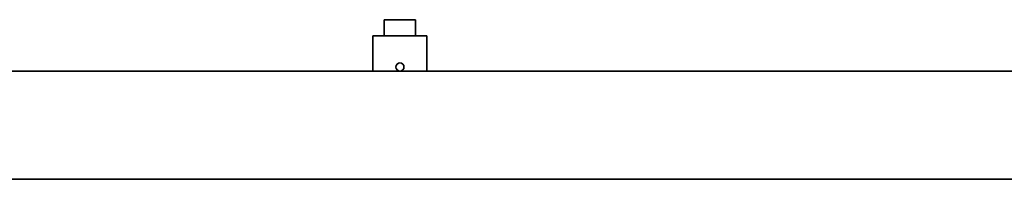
# Model space of a CAD drawing. Extents: x 10 to 410, y 10 to 287.
# Tile 5 of 23: x 256.44 to 301.91, y 76.58 to 83.95. Entities that reach past the tile are written whole.
import ezdxf

# ---------------------------------------------------------------- set-up
doc = ezdxf.new("R2010")
doc.units = 0

msp = doc.modelspace()

# ---------------------------------------------------------------- linework, layer by layer
at = {"color": 7, "lineweight": 35, "ltscale": 0.01875}
for p, q in [((273.278, 83.201), (273.278, 83.951)), ((274.722, 83.201), (274.722, 83.951))]:
    msp.add_line(p, q, dxfattribs=at)
at = {"color": 7, "lineweight": 35, "ltscale": 0.036105}
msp.add_line((274.722, 83.951), (273.278, 83.951), dxfattribs=at)
at = {"color": 7, "lineweight": 35, "ltscale": 0.0625}
msp.add_line((275.25, 83.201), (272.75, 83.201), dxfattribs=at)
at = {"color": 7, "lineweight": 35, "ltscale": 0.040625}
for p, q in [((272.75, 81.576), (272.75, 83.201)), ((275.25, 83.201), (275.25, 81.576))]:
    msp.add_line(p, q, dxfattribs=at)
at = {"color": 7, "lineweight": 35}
for p, q in [((203.5, 81.576), (340.25, 81.576)), ((340.25, 76.576), (203.5, 76.576))]:
    msp.add_line(p, q, dxfattribs=at)
msp.add_circle((274, 81.763), 0.188, dxfattribs=at)

doc.saveas('drawing.dxf')
